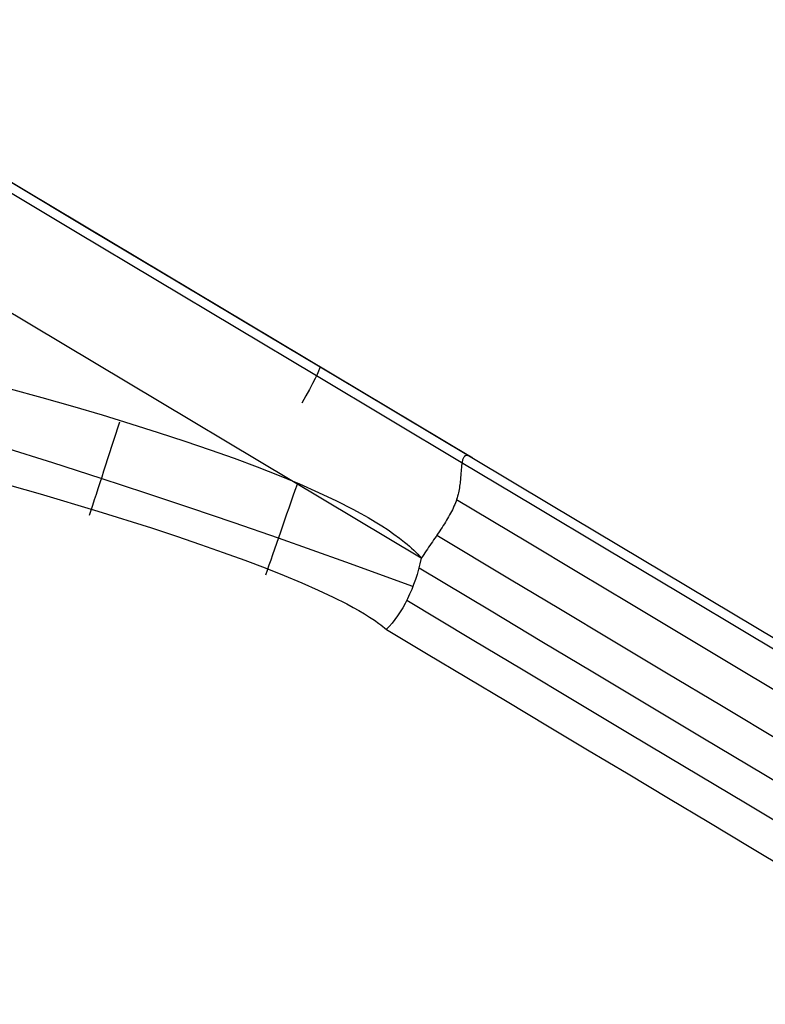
# Model space of a CAD drawing. Extents: x -19 to 1160, y -2382 to -1354.
# Tile 36 of 69: x 730.33 to 736.93, y -2046.81 to -2038.1. Entities that reach past the tile are written whole.
import ezdxf

# ---------------------------------------------------------------- set-up
doc = ezdxf.new("R2010")
doc.units = 0
doc.layers.add('1', color=7, linetype='CONTINUOUS')

msp = doc.modelspace()

# ---------------------------------------------------------------- linework, layer by layer
at = {"layer": '1', "color": 7}
for p, q in [((652.526, -1993.103, 28.5463), (734.3345, -2041.9743, 28.5463)), ((652.526, -1993.103, 28.5463), (734.3345, -2041.9743, 28.5463)), ((733.8846, -2042.8636, 27.5463), (652.0132, -1993.9615, 27.5463))]:
    msp.add_line(p, q, dxfattribs=at)
at = {"layer": '1', "color": 7, "extrusion": (0.513357, 0.858156, 0.005659)}
msp.add_lwpolyline([(-1688.8554, 47.9948), (-1687.9952, 47.9894), (-1687.1356, 47.9869), (-1686.2766, 47.9872), (-1685.4181, 47.9903), (-1684.5603, 47.9961), (-1683.703, 48.0048), (-1682.8463, 48.0162), (-1681.9902, 48.0304), (-1681.1347, 48.0474), (-1680.2798, 48.0672), (-1679.4254, 48.0898), (-1678.5717, 48.1152), (-1677.7185, 48.1434), (-1676.8659, 48.1744), (-1676.0139, 48.2081), (-1675.1624, 48.2447), (-1674.3116, 48.284), (-1673.4613, 48.3262), (-1672.6116, 48.3711), (-1671.7625, 48.4188), (-1670.914, 48.4693), (-1670.066, 48.5226), (-1669.2187, 48.5787), (-1668.3719, 48.6376), (-1667.5257, 48.6993), (-1666.6801, 48.7637), (-1665.8351, 48.831), (-1664.9906, 48.901), (-1664.1468, 48.9739), (-1663.3035, 49.0495), (-1662.4608, 49.1279), (-1661.6187, 49.2091), (-1660.7772, 49.2931), (-1659.9362, 49.3799), (-1659.0959, 49.4695), (-1658.2561, 49.5619), (-1657.4169, 49.657), (-1656.5783, 49.755), (-1655.7402, 49.8557), (-1654.9028, 49.9593), (-1654.0659, 50.0656), (-1653.2296, 50.1747), (-1652.3939, 50.2866), (-1651.5588, 50.4013), (-1650.7243, 50.5188), (-1649.8903, 50.6391), (-1649.057, 50.7622), (-1648.2242, 50.888), (-1647.392, 51.0167), (-1646.5604, 51.1481), (-1645.7293, 51.2824), (-1644.8989, 51.4194), (-1644.069, 51.5592), (-1643.2397, 51.7018), (-1642.411, 51.8472), (-1641.5829, 51.9954), (-1640.7554, 52.1464), (-1639.9284, 52.3002), (-1639.102, 52.4567), (-1638.2762, 52.6161), (-1637.451, 52.7782), (-1636.6264, 52.9432), (-1635.8024, 53.1109), (-1634.9789, 53.2814), (-1634.156, 53.4547), (-1633.3337, 53.6308), (-1632.512, 53.8097), (-1631.6909, 53.9914), (-1630.8703, 54.1759), (-1630.0504, 54.3631), (-1629.231, 54.5532), (-1628.4122, 54.746), (-1627.594, 54.9417), (-1626.7764, 55.1401), (-1625.9593, 55.3413), (-1625.1428, 55.5453), (-1624.327, 55.7521), (-1623.5117, 55.9617), (-1622.6969, 56.1741), (-1621.8828, 56.3893), (-1621.0693, 56.6072), (-1620.2563, 56.828), (-1619.4439, 57.0515), (-1618.6321, 57.2779), (-1617.8209, 57.507), (-1617.0102, 57.7389), (-1616.2002, 57.9736), (-1615.3907, 58.2111), (-1614.5818, 58.4514), (-1613.7735, 58.6945), (-1612.9658, 58.9404), (-1612.1587, 59.189), (-1611.3521, 59.4405), (-1610.5461, 59.6947), (-1609.7407, 59.9518), (-1608.9359, 60.2116), (-1608.1317, 60.4742), (-1607.3281, 60.7396), (-1606.525, 61.0078), (-1605.7225, 61.2788), (-1604.9206, 61.5526), (-1604.1193, 61.8292), (-1603.3186, 62.1086), (-1602.5184, 62.3907), (-1601.7189, 62.6757), (-1600.9199, 62.9634), (-1600.1215, 63.2539), (-1599.3237, 63.5472), (-1598.5265, 63.8434), (-1597.7298, 64.1423), (-1596.9338, 64.4439), (-1596.1383, 64.7484), (-1595.3434, 65.0557), (-1594.5491, 65.3658), (-1593.7553, 65.6786), (-1592.9622, 65.9943), (-1592.1696, 66.3127), (-1591.3776, 66.6339), (-1590.5862, 66.958), (-1589.7954, 67.2848), (-1589.0052, 67.6144), (-1588.2155, 67.9468), (-1587.4264, 68.282), (-1586.6379, 68.6199), (-1585.85, 68.9607), (-1585.0627, 69.3042), (-1584.276, 69.6506), (-1583.4898, 69.9997)], dxfattribs=at)
at = {"layer": '1', "color": 7, "extrusion": (0.396653, 0.736162, -0.54839)}
msp.add_lwpolyline([(-1516.5306, -739.7101), (-1517.3627, -740.0249), (-1518.1949, -740.3372), (-1519.0274, -740.6473), (-1519.8602, -740.9549), (-1520.6932, -741.2602), (-1521.5265, -741.5631), (-1522.36, -741.8637), (-1523.1937, -742.1618), (-1524.0277, -742.4577), (-1524.862, -742.7511), (-1525.6965, -743.0422), (-1526.5312, -743.331), (-1527.3662, -743.6173), (-1528.2015, -743.9013), (-1529.0369, -744.183), (-1529.8727, -744.4623), (-1530.7087, -744.7392), (-1531.5449, -745.0137), (-1532.3814, -745.2859), (-1533.2181, -745.5557), (-1534.0551, -745.8232), (-1534.8923, -746.0883), (-1535.7298, -746.351), (-1536.5675, -746.6114), (-1537.4054, -746.8694), (-1538.2436, -747.125), (-1539.0821, -747.3783), (-1539.9208, -747.6292), (-1540.7597, -747.8777), (-1541.5989, -748.1239), (-1542.4384, -748.3677), (-1543.2781, -748.6092), (-1544.118, -748.8482), (-1544.9582, -749.085), (-1545.7987, -749.3193), (-1546.6393, -749.5513), (-1547.4803, -749.7809), (-1548.3214, -750.0082), (-1549.1629, -750.2331), (-1550.0045, -750.4556), (-1550.8465, -750.6758), (-1551.6886, -750.8936), (-1552.5311, -751.109), (-1553.3737, -751.3221), (-1554.2166, -751.5328), (-1555.0598, -751.7412), (-1555.9032, -751.9472), (-1556.7468, -752.1508), (-1557.5907, -752.352), (-1558.4349, -752.5509), (-1559.2793, -752.7475), (-1560.1239, -752.9416), (-1560.9688, -753.1334), (-1561.814, -753.3229), (-1562.6593, -753.5099), (-1563.505, -753.6946), (-1564.3509, -753.877), (-1565.197, -754.057), (-1566.0434, -754.2346), (-1566.89, -754.4098), (-1567.7369, -754.5827), (-1568.584, -754.7532), (-1569.4313, -754.9214), (-1570.279, -755.0872), (-1571.1268, -755.2506), (-1571.9749, -755.4117), (-1572.8233, -755.5704), (-1573.6719, -755.7267), (-1574.5207, -755.8807), (-1575.3698, -756.0323), (-1576.2192, -756.1815), (-1577.0688, -756.3284), (-1577.9186, -756.4729), (-1578.7687, -756.6151), (-1579.619, -756.7549), (-1580.4696, -756.8923), (-1581.3204, -757.0273), (-1582.1715, -757.16), (-1583.0228, -757.2904), (-1583.8744, -757.4183), (-1584.7262, -757.5439), (-1585.5783, -757.6672), (-1586.4306, -757.788), (-1587.2832, -757.9065), (-1588.136, -758.0227), (-1588.9891, -758.1365), (-1589.8424, -758.2479), (-1590.6959, -758.3569), (-1591.5497, -758.4636), (-1592.4038, -758.5679), (-1593.2581, -758.6699), (-1594.1126, -758.7695), (-1594.9674, -758.8667), (-1595.8224, -758.9616), (-1596.6777, -759.0541), (-1597.5332, -759.1442), (-1598.389, -759.232), (-1599.245, -759.3174), (-1600.1013, -759.4005), (-1600.9578, -759.4811), (-1601.8146, -759.5595), (-1602.6716, -759.6354), (-1603.5289, -759.709), (-1604.3864, -759.7802), (-1605.2442, -759.8491), (-1606.1022, -759.9156), (-1606.9604, -759.9797), (-1607.8189, -760.0415), (-1608.6777, -760.1009), (-1609.5367, -760.1579), (-1610.3959, -760.2126), (-1611.2554, -760.2649), (-1612.1152, -760.3148), (-1612.9751, -760.3624), (-1613.8354, -760.4076), (-1614.6959, -760.4505), (-1615.5566, -760.491), (-1616.4176, -760.5291), (-1617.2788, -760.5648), (-1618.1403, -760.5982), (-1619.002, -760.6293), (-1619.8639, -760.6579), (-1620.7262, -760.6842), (-1621.5886, -760.7082), (-1622.4513, -760.7297), (-1623.3143, -760.749), (-1624.1775, -760.7658), (-1625.0409, -760.7803)], dxfattribs=at)
at = {"layer": '1', "color": 7, "extrusion": (0.732612, 0.67853, -0.05364)}
msp.add_lwpolyline([(-1971.8587, -18.9844), (-1972.5618, -18.4884), (-1973.2666, -17.9986), (-1973.973, -17.515), (-1974.681, -17.0375), (-1975.3906, -16.5661), (-1976.1019, -16.1009), (-1976.8148, -15.6418), (-1977.5293, -15.1889), (-1978.2454, -14.7421), (-1978.9631, -14.3014), (-1979.6825, -13.8669), (-1980.4034, -13.4385), (-1981.126, -13.0162), (-1981.8502, -12.6001), (-1982.5761, -12.1901), (-1983.3035, -11.7863), (-1984.0326, -11.3886), (-1984.7633, -10.9971), (-1985.4956, -10.6117), (-1986.2296, -10.2324), (-1986.9651, -9.8593), (-1987.7023, -9.4923), (-1988.4411, -9.1314), (-1989.1815, -8.7767), (-1989.9235, -8.4281), (-1990.6672, -8.0857), (-1991.4124, -7.7494), (-1992.1593, -7.4193), (-1992.9079, -7.0953), (-1993.658, -6.7774), (-1994.4097, -6.4657), (-1995.1631, -6.1601), (-1995.9181, -5.8606), (-1996.6747, -5.5673), (-1997.433, -5.2801), (-1998.1928, -4.9991), (-1998.9543, -4.7242), (-1999.7174, -4.4554), (-2000.4821, -4.1928), (-2001.2484, -3.9364), (-2002.0164, -3.686), (-2002.786, -3.4418), (-2003.5572, -3.2038), (-2004.33, -2.9719), (-2005.1044, -2.7461), (-2005.8805, -2.5264), (-2006.6581, -2.313), (-2007.4374, -2.1056), (-2008.2183, -1.9044), (-2009.0009, -1.7093), (-2009.785, -1.5204), (-2010.5708, -1.3376), (-2011.3582, -1.1609), (-2012.1472, -0.9904), (-2012.9379, -0.826), (-2013.7301, -0.6678), (-2014.524, -0.5157), (-2015.3195, -0.3697), (-2016.1166, -0.2299), (-2016.9153, -0.0962), (-2017.7157, 0.0313), (-2018.5177, 0.1527), (-2019.3213, 0.268), (-2020.1265, 0.3771)], dxfattribs=at)
at = {"layer": '1', "color": 7}
for points in [[(730.2462, -2041.3662), (730.5262, -2041.4433), (730.7976, -2041.5203), (731.0602, -2041.5973), (731.3137, -2041.6742), (731.5576, -2041.751), (731.7919, -2041.8277), (732.0161, -2041.9041), (732.23, -2041.9804), (732.4333, -2042.0563), (732.6256, -2042.132), (732.8068, -2042.2073), (732.9764, -2042.2823), (733.1343, -2042.3568), (733.2801, -2042.4308), (733.3483, -2042.4677), (733.4135, -2042.5044), (733.4755, -2042.541), (733.5342, -2042.5775), (733.5898, -2042.6138), (733.642, -2042.6499), (733.6909, -2042.6859), (733.7365, -2042.7218), (733.758, -2042.7397), (733.7787, -2042.7575), (733.7985, -2042.7753), (733.8175, -2042.793), (733.8356, -2042.8107), (733.8528, -2042.8284), (733.8692, -2042.846), (733.8846, -2042.8636)], [(733.8098, -2043.1128), (733.2156, -2042.8974), (732.6197, -2042.6869), (732.2293, -2042.552), (731.8382, -2042.4191), (731.4464, -2042.2884), (731.0538, -2042.1597), (730.6235, -2042.0214), (730.1923, -2041.8855)]]:
    msp.add_lwpolyline(points, dxfattribs=at)
at = {"layer": '1', "color": 7, "extrusion": (0.512844, 0.858482, -1.33432e-07)}
msp.add_lwpolyline([(-1677.6271, 28.5461), (-1677.9333, 28.6078), (-1678.2599, 28.6698), (-1678.6052, 28.732), (-1678.9675, 28.7942), (-1679.3451, 28.8563), (-1679.7361, 28.9179), (-1680.139, 28.979), (-1680.5519, 29.0394), (-1680.9731, 29.0988), (-1681.4009, 29.1572), (-1682.2693, 29.2697), (-1683.1433, 29.3756), (-1684.0089, 29.4734), (-1684.8542, 29.5617), (-1685.674, 29.6402), (-1686.4652, 29.7089), (-1687.2244, 29.7675), (-1687.9505, 29.8164), (-1688.6505, 29.8564), (-1689.3336, 29.889), (-1690.0089, 29.9155), (-1690.6855, 29.9371), (-1691.3726, 29.9553), (-1692.8144, 29.9865)], dxfattribs=at)
at = {"layer": '1', "color": 7, "extrusion": (0.844174, -0.504298, 0.181808)}
msp.add_lwpolyline([(-1376.3964, -276.9334), (-1376.397, -276.9619), (-1376.3984, -276.9905), (-1376.4008, -277.0191), (-1376.4041, -277.0476), (-1376.4084, -277.0761), (-1376.4134, -277.1046), (-1376.4194, -277.1329), (-1376.4262, -277.1611), (-1376.4338, -277.1891), (-1376.4421, -277.2169), (-1376.4513, -277.2446), (-1376.4612, -277.272), (-1376.4719, -277.2991), (-1376.4833, -277.3259), (-1376.4953, -277.3525), (-1376.5081, -277.3786), (-1376.5215, -277.4044), (-1376.5356, -277.4298), (-1376.5502, -277.4548), (-1376.5655, -277.4793), (-1376.5813, -277.5034), (-1376.5977, -277.5269), (-1376.6147, -277.55), (-1376.6321, -277.5724), (-1376.6501, -277.5943), (-1376.6685, -277.6155), (-1376.6874, -277.6361), (-1376.7067, -277.6561), (-1376.7265, -277.6753), (-1376.7466, -277.6939), (-1376.7672, -277.7117), (-1376.7881, -277.7287), (-1376.8096, -277.7451), (-1376.8314, -277.7608), (-1376.8535, -277.7756), (-1376.8759, -277.7897), (-1376.8984, -277.803), (-1376.9211, -277.8156), (-1376.944, -277.8274), (-1376.9669, -277.8386), (-1376.9898, -277.849), (-1377.0128, -277.8587), (-1377.0357, -277.8678), (-1377.0585, -277.8763), (-1377.0813, -277.8841), (-1377.1039, -277.8912), (-1377.1263, -277.8978), (-1377.1485, -277.9038), (-1377.1704, -277.9092), (-1377.1921, -277.9141), (-1377.2135, -277.9184), (-1377.2347, -277.9222), (-1377.2558, -277.9255), (-1377.2766, -277.9282), (-1377.2973, -277.9305), (-1377.3177, -277.9324), (-1377.3381, -277.9337), (-1377.3583, -277.9346), (-1377.3784, -277.9351), (-1377.3984, -277.9352), (-1377.4183, -277.9349), (-1377.4381, -277.9342), (-1377.4578, -277.9332), (-1377.4776, -277.9317), (-1377.5146, -277.9281), (-1377.5331, -277.9258), (-1377.5517, -277.9232), (-1377.5702, -277.9202), (-1377.5888, -277.9168), (-1377.6074, -277.9131), (-1377.626, -277.9089), (-1377.6447, -277.9043), (-1377.6635, -277.8993), (-1377.6824, -277.8938), (-1377.7013, -277.8879), (-1377.7204, -277.8815), (-1377.7396, -277.8746), (-1377.7589, -277.8672), (-1377.7784, -277.8592), (-1377.7979, -277.8508), (-1377.8176, -277.8418), (-1377.8375, -277.8322), (-1377.8573, -277.8221), (-1377.8772, -277.8114), (-1377.8971, -277.8002), (-1377.917, -277.7884), (-1377.9368, -277.776), (-1377.9566, -277.763), (-1377.9762, -277.7495), (-1377.9957, -277.7353), (-1378.015, -277.7205), (-1378.0341, -277.7052), (-1378.053, -277.6892), (-1378.0717, -277.6726), (-1378.09, -277.6554)], dxfattribs=at)
at = {"layer": '1', "color": 7, "extrusion": (0.844541, -0.504517, 0.17948)}
msp.add_lwpolyline([(-1376.3964, -273.0129), (-1376.3969, -273.0415), (-1376.3982, -273.0702), (-1376.4005, -273.0989), (-1376.4038, -273.1276), (-1376.4079, -273.1562), (-1376.4129, -273.1847), (-1376.4188, -273.2132), (-1376.4255, -273.2415), (-1376.4331, -273.2696), (-1376.4415, -273.2976), (-1376.4506, -273.3253), (-1376.4605, -273.3528), (-1376.4712, -273.3801), (-1376.4825, -273.4071), (-1376.4946, -273.4337), (-1376.5074, -273.46), (-1376.5208, -273.4859), (-1376.5349, -273.5114), (-1376.5496, -273.5365), (-1376.5649, -273.5612), (-1376.5807, -273.5853), (-1376.5972, -273.609), (-1376.6142, -273.6321), (-1376.6317, -273.6547), (-1376.6497, -273.6766), (-1376.6682, -273.698), (-1376.6871, -273.7187), (-1376.7065, -273.7387), (-1376.7264, -273.758), (-1376.7466, -273.7766), (-1376.7672, -273.7945), (-1376.7882, -273.8116), (-1376.8097, -273.828), (-1376.8316, -273.8437), (-1376.8537, -273.8585), (-1376.876, -273.8726), (-1376.8986, -273.8859), (-1376.9213, -273.8985), (-1376.9441, -273.9103), (-1376.967, -273.9214), (-1376.99, -273.9319), (-1377.0129, -273.9416), (-1377.0358, -273.9507), (-1377.0587, -273.9591), (-1377.0814, -273.9669), (-1377.104, -273.9741), (-1377.1264, -273.9807), (-1377.1486, -273.9867), (-1377.1706, -273.9921), (-1377.1922, -273.9969), (-1377.2137, -274.0012), (-1377.2349, -274.005), (-1377.2559, -274.0083), (-1377.2768, -274.0111), (-1377.2974, -274.0133), (-1377.3179, -274.0152), (-1377.3382, -274.0165), (-1377.3585, -274.0174), (-1377.3785, -274.0179), (-1377.3985, -274.018), (-1377.4184, -274.0177), (-1377.4382, -274.017), (-1377.458, -274.016), (-1377.4777, -274.0145), (-1377.5148, -274.0109), (-1377.5333, -274.0086), (-1377.5518, -274.006), (-1377.5704, -274.003), (-1377.5889, -273.9996), (-1377.6075, -273.9958), (-1377.6262, -273.9917), (-1377.6449, -273.9871), (-1377.6637, -273.982), (-1377.6825, -273.9766), (-1377.7015, -273.9706), (-1377.7206, -273.9642), (-1377.7397, -273.9573), (-1377.7591, -273.9499), (-1377.7785, -273.942), (-1377.7981, -273.9335), (-1377.8178, -273.9245), (-1377.8376, -273.9149), (-1377.8575, -273.9048), (-1377.8773, -273.8941), (-1377.8972, -273.8829), (-1377.9171, -273.8711), (-1377.9369, -273.8587), (-1377.9567, -273.8457), (-1377.9763, -273.8322), (-1377.9958, -273.818), (-1378.0151, -273.8032), (-1378.0343, -273.7879), (-1378.0532, -273.7719), (-1378.0718, -273.7553), (-1378.0901, -273.7381)], dxfattribs=at)
at = {"layer": '1', "color": 7, "extrusion": (0.845261, -0.504947, 0.174821)}
msp.add_lwpolyline([(-1376.3965, -265.167), (-1376.3967, -265.1958), (-1376.398, -265.2246), (-1376.4002, -265.2534), (-1376.4033, -265.2822), (-1376.4074, -265.311), (-1376.4123, -265.3397), (-1376.4181, -265.3683), (-1376.4248, -265.3967), (-1376.4323, -265.425), (-1376.4406, -265.4531), (-1376.4498, -265.481), (-1376.4596, -265.5087), (-1376.4703, -265.5361), (-1376.4817, -265.5632), (-1376.4937, -265.59), (-1376.5065, -265.6165), (-1376.52, -265.6425), (-1376.5341, -265.6682), (-1376.5488, -265.6934), (-1376.5641, -265.7182), (-1376.5801, -265.7425), (-1376.5966, -265.7663), (-1376.6136, -265.7895), (-1376.6312, -265.8122), (-1376.6493, -265.8343), (-1376.6679, -265.8558), (-1376.6869, -265.8766), (-1376.7064, -265.8967), (-1376.7263, -265.9162), (-1376.7466, -265.9349), (-1376.7674, -265.9528), (-1376.7884, -265.97), (-1376.81, -265.9864), (-1376.8318, -266.002), (-1376.8539, -266.0169), (-1376.8763, -266.0309), (-1376.8988, -266.0442), (-1376.9216, -266.0568), (-1376.9444, -266.0686), (-1376.9673, -266.0797), (-1376.9903, -266.0902), (-1377.0132, -266.0999), (-1377.0361, -266.109), (-1377.059, -266.1174), (-1377.0817, -266.1252), (-1377.1043, -266.1324), (-1377.1267, -266.1389), (-1377.1489, -266.1449), (-1377.1709, -266.1503), (-1377.1925, -266.1552), (-1377.214, -266.1595), (-1377.2352, -266.1632), (-1377.2562, -266.1665), (-1377.2771, -266.1693), (-1377.2977, -266.1716), (-1377.3182, -266.1734), (-1377.3386, -266.1747), (-1377.3588, -266.1756), (-1377.3789, -266.1761), (-1377.3988, -266.1762), (-1377.4187, -266.1759), (-1377.4386, -266.1752), (-1377.4583, -266.1741), (-1377.478, -266.1727), (-1377.5151, -266.1691), (-1377.5336, -266.1668), (-1377.5521, -266.1641), (-1377.5707, -266.1611), (-1377.5892, -266.1577), (-1377.6078, -266.1539), (-1377.6265, -266.1498), (-1377.6452, -266.1452), (-1377.664, -266.1401), (-1377.6828, -266.1347), (-1377.7018, -266.1287), (-1377.7209, -266.1223), (-1377.74, -266.1154), (-1377.7593, -266.108), (-1377.7788, -266.1), (-1377.7984, -266.0916), (-1377.8181, -266.0825), (-1377.8379, -266.073), (-1377.8577, -266.0629), (-1377.8776, -266.0522), (-1377.8975, -266.0409), (-1377.9174, -266.0291), (-1377.9372, -266.0167), (-1377.9569, -266.0037), (-1377.9766, -265.9902), (-1377.9961, -265.976), (-1378.0154, -265.9612), (-1378.0345, -265.9459), (-1378.0534, -265.9299), (-1378.072, -265.9133), (-1378.0904, -265.8961)], dxfattribs=at)
at = {"layer": '1', "color": 7, "extrusion": (0.84621, -0.505514, 0.168477)}
msp.add_lwpolyline([(-1376.3965, -254.4845), (-1376.3967, -254.5133), (-1376.3979, -254.5422), (-1376.4001, -254.5711), (-1376.4032, -254.5999), (-1376.4072, -254.6287), (-1376.4121, -254.6575), (-1376.4179, -254.6861), (-1376.4246, -254.7146), (-1376.4321, -254.743), (-1376.4404, -254.7712), (-1376.4495, -254.7991), (-1376.4594, -254.8269), (-1376.47, -254.8543), (-1376.4814, -254.8815), (-1376.4935, -254.9084), (-1376.5063, -254.9349), (-1376.5198, -254.961), (-1376.5339, -254.9867), (-1376.5486, -255.012), (-1376.564, -255.0368), (-1376.58, -255.0612), (-1376.5965, -255.085), (-1376.6136, -255.1083), (-1376.6312, -255.131), (-1376.6493, -255.1532), (-1376.6679, -255.1747), (-1376.687, -255.1955), (-1376.7066, -255.2157), (-1376.7265, -255.2352), (-1376.7469, -255.2539), (-1376.7676, -255.2719), (-1376.7888, -255.2891), (-1376.8103, -255.3055), (-1376.8322, -255.3211), (-1376.8543, -255.3359), (-1376.8767, -255.35), (-1376.8992, -255.3633), (-1376.9219, -255.3758), (-1376.9448, -255.3877), (-1376.9677, -255.3988), (-1376.9906, -255.4092), (-1377.0136, -255.4189), (-1377.0365, -255.428), (-1377.0594, -255.4364), (-1377.0821, -255.4442), (-1377.1047, -255.4513), (-1377.1272, -255.4579), (-1377.1493, -255.4639), (-1377.1713, -255.4693), (-1377.193, -255.4741), (-1377.2144, -255.4784), (-1377.2356, -255.4822), (-1377.2567, -255.4854), (-1377.2775, -255.4882), (-1377.2982, -255.4904), (-1377.3186, -255.4923), (-1377.339, -255.4936), (-1377.3592, -255.4945), (-1377.3793, -255.495), (-1377.3993, -255.4951), (-1377.4192, -255.4947), (-1377.439, -255.494), (-1377.4587, -255.4929), (-1377.4785, -255.4915), (-1377.5155, -255.4879), (-1377.534, -255.4855), (-1377.5526, -255.4829), (-1377.5711, -255.4799), (-1377.5897, -255.4765), (-1377.6083, -255.4727), (-1377.6269, -255.4685), (-1377.6456, -255.4639), (-1377.6644, -255.4589), (-1377.6833, -255.4534), (-1377.7022, -255.4474), (-1377.7213, -255.441), (-1377.7404, -255.4341), (-1377.7597, -255.4267), (-1377.7792, -255.4187), (-1377.7988, -255.4102), (-1377.8185, -255.4012), (-1377.8383, -255.3916), (-1377.8581, -255.3815), (-1377.878, -255.3708), (-1377.8979, -255.3596), (-1377.9178, -255.3477), (-1377.9376, -255.3353), (-1377.9573, -255.3223), (-1377.9769, -255.3088), (-1377.9964, -255.2946), (-1378.0157, -255.2798), (-1378.0348, -255.2644), (-1378.0537, -255.2485), (-1378.0723, -255.2318), (-1378.0907, -255.2146)], dxfattribs=at)
at = {"layer": '1', "color": 7, "extrusion": (0.847124, -0.50606, 0.162126)}
msp.add_lwpolyline([(-1376.3965, -243.7904), (-1376.3967, -243.8192), (-1376.398, -243.848), (-1376.4002, -243.8769), (-1376.4033, -243.9057), (-1376.4074, -243.9345), (-1376.4123, -243.9632), (-1376.4181, -243.9918), (-1376.4248, -244.0203), (-1376.4323, -244.0486), (-1376.4407, -244.0768), (-1376.4498, -244.1047), (-1376.4597, -244.1324), (-1376.4704, -244.1598), (-1376.4818, -244.187), (-1376.4939, -244.2138), (-1376.5067, -244.2403), (-1376.5202, -244.2664), (-1376.5343, -244.292), (-1376.549, -244.3173), (-1376.5644, -244.3421), (-1376.5804, -244.3664), (-1376.5969, -244.3902), (-1376.614, -244.4135), (-1376.6316, -244.4362), (-1376.6497, -244.4583), (-1376.6683, -244.4797), (-1376.6874, -244.5006), (-1376.7069, -244.5207), (-1376.7269, -244.5401), (-1376.7473, -244.5589), (-1376.768, -244.5768), (-1376.7891, -244.594), (-1376.8107, -244.6104), (-1376.8325, -244.626), (-1376.8547, -244.6408), (-1376.877, -244.6549), (-1376.8996, -244.6681), (-1376.9223, -244.6807), (-1376.9452, -244.6925), (-1376.9681, -244.7036), (-1376.991, -244.714), (-1377.014, -244.7237), (-1377.0369, -244.7328), (-1377.0598, -244.7412), (-1377.0826, -244.7489), (-1377.1052, -244.7561), (-1377.1276, -244.7626), (-1377.1498, -244.7686), (-1377.1717, -244.774), (-1377.1934, -244.7788), (-1377.2148, -244.7831), (-1377.2361, -244.7869), (-1377.2571, -244.7901), (-1377.2779, -244.7929), (-1377.2986, -244.7951), (-1377.3191, -244.7969), (-1377.3394, -244.7982), (-1377.3596, -244.7991), (-1377.3797, -244.7996), (-1377.3997, -244.7997), (-1377.4196, -244.7993), (-1377.4394, -244.7986), (-1377.4592, -244.7975), (-1377.4789, -244.7961), (-1377.516, -244.7924), (-1377.5345, -244.7901), (-1377.553, -244.7874), (-1377.5715, -244.7844), (-1377.5901, -244.781), (-1377.6087, -244.7772), (-1377.6273, -244.773), (-1377.646, -244.7684), (-1377.6648, -244.7634), (-1377.6837, -244.7579), (-1377.7026, -244.7519), (-1377.7217, -244.7455), (-1377.7409, -244.7386), (-1377.7601, -244.7311), (-1377.7796, -244.7232), (-1377.7992, -244.7147), (-1377.8189, -244.7056), (-1377.8386, -244.6961), (-1377.8585, -244.6859), (-1377.8784, -244.6752), (-1377.8983, -244.664), (-1377.9181, -244.6521), (-1377.9379, -244.6397), (-1377.9576, -244.6267), (-1377.9773, -244.6131), (-1377.9967, -244.599), (-1378.016, -244.5842), (-1378.0351, -244.5688), (-1378.054, -244.5528), (-1378.0726, -244.5362), (-1378.091, -244.5189)], dxfattribs=at)
at = {"layer": '1', "color": 7, "extrusion": (0.848068, -0.506625, 0.155278)}
msp.add_lwpolyline([(-1376.3965, -232.259), (-1376.3968, -232.2877), (-1376.3981, -232.3165), (-1376.4004, -232.3453), (-1376.4036, -232.3741), (-1376.4077, -232.4028), (-1376.4127, -232.4314), (-1376.4186, -232.46), (-1376.4253, -232.4884), (-1376.4329, -232.5166), (-1376.4412, -232.5447), (-1376.4504, -232.5725), (-1376.4603, -232.6002), (-1376.471, -232.6275), (-1376.4824, -232.6546), (-1376.4946, -232.6813), (-1376.5074, -232.7077), (-1376.5208, -232.7337), (-1376.535, -232.7593), (-1376.5497, -232.7845), (-1376.5651, -232.8092), (-1376.581, -232.8335), (-1376.5976, -232.8572), (-1376.6146, -232.8804), (-1376.6322, -232.903), (-1376.6503, -232.925), (-1376.6689, -232.9464), (-1376.688, -232.9672), (-1376.7075, -232.9873), (-1376.7274, -233.0067), (-1376.7477, -233.0253), (-1376.7684, -233.0432), (-1376.7895, -233.0603), (-1376.8111, -233.0767), (-1376.8329, -233.0923), (-1376.8551, -233.1071), (-1376.8774, -233.1212), (-1376.9, -233.1344), (-1376.9227, -233.147), (-1376.9456, -233.1588), (-1376.9685, -233.1699), (-1376.9915, -233.1802), (-1377.0144, -233.19), (-1377.0374, -233.199), (-1377.0602, -233.2074), (-1377.083, -233.2151), (-1377.1056, -233.2223), (-1377.128, -233.2288), (-1377.1502, -233.2348), (-1377.1722, -233.2401), (-1377.1938, -233.245), (-1377.2153, -233.2492), (-1377.2365, -233.253), (-1377.2576, -233.2562), (-1377.2784, -233.259), (-1377.2991, -233.2612), (-1377.3195, -233.263), (-1377.3399, -233.2643), (-1377.3601, -233.2652), (-1377.3802, -233.2657), (-1377.4002, -233.2657), (-1377.4201, -233.2654), (-1377.4399, -233.2647), (-1377.4597, -233.2636), (-1377.4794, -233.2621), (-1377.5164, -233.2584), (-1377.5349, -233.2561), (-1377.5535, -233.2534), (-1377.572, -233.2504), (-1377.5905, -233.247), (-1377.6091, -233.2432), (-1377.6278, -233.239), (-1377.6465, -233.2344), (-1377.6653, -233.2293), (-1377.6841, -233.2238), (-1377.7031, -233.2178), (-1377.7221, -233.2114), (-1377.7413, -233.2045), (-1377.7606, -233.197), (-1377.78, -233.1891), (-1377.7996, -233.1806), (-1377.8193, -233.1715), (-1377.8391, -233.1619), (-1377.8589, -233.1518), (-1377.8788, -233.1411), (-1377.8987, -233.1298), (-1377.9185, -233.118), (-1377.9383, -233.1055), (-1377.958, -233.0925), (-1377.9776, -233.0789), (-1377.9971, -233.0647), (-1378.0164, -233.05), (-1378.0355, -233.0346), (-1378.0544, -233.0186), (-1378.073, -233.0019), (-1378.0913, -232.9847)], dxfattribs=at)
at = {"layer": '1', "color": 7, "extrusion": (0.848972, -0.507165, 0.148425)}
msp.add_lwpolyline([(-1376.3964, -220.7186), (-1376.3969, -220.7473), (-1376.3983, -220.776), (-1376.4007, -220.8047), (-1376.4039, -220.8333), (-1376.4081, -220.862), (-1376.4132, -220.8905), (-1376.4191, -220.9189), (-1376.4259, -220.9473), (-1376.4335, -220.9754), (-1376.442, -221.0034), (-1376.4512, -221.0311), (-1376.4611, -221.0586), (-1376.4718, -221.0859), (-1376.4833, -221.1128), (-1376.4954, -221.1395), (-1376.5082, -221.1658), (-1376.5217, -221.1917), (-1376.5358, -221.2172), (-1376.5506, -221.2423), (-1376.5659, -221.2669), (-1376.5819, -221.291), (-1376.5984, -221.3147), (-1376.6154, -221.3378), (-1376.633, -221.3603), (-1376.651, -221.3822), (-1376.6696, -221.4036), (-1376.6886, -221.4242), (-1376.708, -221.4442), (-1376.7279, -221.4635), (-1376.7482, -221.4821), (-1376.7688, -221.4999), (-1376.7899, -221.517), (-1376.8114, -221.5334), (-1376.8333, -221.549), (-1376.8555, -221.5638), (-1376.8778, -221.5778), (-1376.9004, -221.5911), (-1376.9232, -221.6036), (-1376.946, -221.6154), (-1376.9689, -221.6265), (-1376.9919, -221.6368), (-1377.0149, -221.6465), (-1377.0378, -221.6556), (-1377.0607, -221.6639), (-1377.0835, -221.6717), (-1377.1061, -221.6788), (-1377.1285, -221.6853), (-1377.1507, -221.6913), (-1377.1726, -221.6967), (-1377.1943, -221.7015), (-1377.2158, -221.7057), (-1377.237, -221.7095), (-1377.258, -221.7127), (-1377.2789, -221.7154), (-1377.2995, -221.7177), (-1377.32, -221.7194), (-1377.3404, -221.7208), (-1377.3606, -221.7216), (-1377.3807, -221.7221), (-1377.4007, -221.7221), (-1377.4206, -221.7218), (-1377.4404, -221.721), (-1377.4601, -221.7199), (-1377.4798, -221.7185), (-1377.5169, -221.7148), (-1377.5354, -221.7124), (-1377.5539, -221.7098), (-1377.5725, -221.7067), (-1377.591, -221.7033), (-1377.6096, -221.6995), (-1377.6283, -221.6953), (-1377.647, -221.6906), (-1377.6657, -221.6856), (-1377.6846, -221.6801), (-1377.7035, -221.6741), (-1377.7226, -221.6676), (-1377.7417, -221.6607), (-1377.761, -221.6532), (-1377.7805, -221.6453), (-1377.8, -221.6368), (-1377.8197, -221.6277), (-1377.8395, -221.6181), (-1377.8593, -221.608), (-1377.8792, -221.5972), (-1377.8991, -221.586), (-1377.9189, -221.5741), (-1377.9387, -221.5617), (-1377.9584, -221.5487), (-1377.978, -221.5351), (-1377.9975, -221.5209), (-1378.0168, -221.5061), (-1378.0358, -221.4907), (-1378.0547, -221.4747), (-1378.0733, -221.458), (-1378.0916, -221.4408)], dxfattribs=at)
at = {"layer": '1', "color": 7, "extrusion": (0.849924, -0.507733, 0.140838)}
msp.add_lwpolyline([(-1376.3964, -207.9372), (-1376.397, -207.9657), (-1376.3985, -207.9943), (-1376.401, -208.0229), (-1376.4044, -208.0515), (-1376.4086, -208.08), (-1376.4138, -208.1084), (-1376.4198, -208.1368), (-1376.4266, -208.165), (-1376.4343, -208.193), (-1376.4428, -208.2208), (-1376.452, -208.2485), (-1376.462, -208.2759), (-1376.4727, -208.303), (-1376.4842, -208.3298), (-1376.4963, -208.3564), (-1376.5092, -208.3825), (-1376.5226, -208.4083), (-1376.5368, -208.4337), (-1376.5515, -208.4587), (-1376.5668, -208.4832), (-1376.5828, -208.5072), (-1376.5992, -208.5308), (-1376.6163, -208.5537), (-1376.6338, -208.5762), (-1376.6518, -208.598), (-1376.6703, -208.6192), (-1376.6893, -208.6398), (-1376.7087, -208.6597), (-1376.7285, -208.679), (-1376.7487, -208.6975), (-1376.7693, -208.7152), (-1376.7903, -208.7322), (-1376.8119, -208.7486), (-1376.8338, -208.7641), (-1376.8559, -208.7789), (-1376.8783, -208.7929), (-1376.9009, -208.8062), (-1376.9236, -208.8187), (-1376.9465, -208.8305), (-1376.9694, -208.8415), (-1376.9924, -208.8519), (-1377.0154, -208.8616), (-1377.0383, -208.8706), (-1377.0612, -208.879), (-1377.084, -208.8867), (-1377.1066, -208.8938), (-1377.129, -208.9004), (-1377.1512, -208.9063), (-1377.1731, -208.9116), (-1377.1948, -208.9164), (-1377.2163, -208.9207), (-1377.2375, -208.9244), (-1377.2586, -208.9276), (-1377.2794, -208.9304), (-1377.3001, -208.9326), (-1377.3206, -208.9343), (-1377.3409, -208.9357), (-1377.3611, -208.9365), (-1377.3812, -208.937), (-1377.4012, -208.937), (-1377.4211, -208.9366), (-1377.4409, -208.9359), (-1377.4607, -208.9348), (-1377.4804, -208.9333), (-1377.5174, -208.9296), (-1377.5359, -208.9272), (-1377.5544, -208.9245), (-1377.573, -208.9215), (-1377.5915, -208.9181), (-1377.6101, -208.9142), (-1377.6288, -208.91), (-1377.6475, -208.9054), (-1377.6662, -208.9003), (-1377.6851, -208.8948), (-1377.704, -208.8888), (-1377.7231, -208.8823), (-1377.7422, -208.8754), (-1377.7615, -208.8679), (-1377.781, -208.8599), (-1377.8005, -208.8514), (-1377.8202, -208.8423), (-1377.84, -208.8327), (-1377.8598, -208.8226), (-1377.8797, -208.8118), (-1377.8995, -208.8006), (-1377.9194, -208.7887), (-1377.9391, -208.7763), (-1377.9588, -208.7632), (-1377.9784, -208.7496), (-1377.9979, -208.7354), (-1378.0172, -208.7206), (-1378.0362, -208.7052), (-1378.0551, -208.6892), (-1378.0737, -208.6725), (-1378.092, -208.6553)], dxfattribs=at)
at = {"layer": '1', "color": 7}
for points in [[(728.7643, -2038.6474, 39.8258), (729.4847, -2039.0777, 39.7908), (730.2174, -2039.5154, 39.7588), (730.965, -2039.9621, 39.7294), (731.7304, -2040.4193, 39.7023), (732.5161, -2040.8887, 39.6773), (733.3248, -2041.3718, 39.6541), (735.0219, -2042.3856, 39.6117), (736.8431, -2043.4735, 39.5728), (738.8097, -2044.6483, 39.5351), (743.2645, -2047.3096, 39.4536)], [(730.1142, -2039.5514, 40.1273), (730.8246, -2039.9758, 40.0871), (731.535, -2040.4002, 40.0498), (732.2456, -2040.8248, 40.0153), (732.9563, -2041.2493, 39.9836), (733.5973, -2041.6323, 39.9574), (734.2384, -2042.0153, 39.9336), (734.8795, -2042.3983, 39.9121), (735.5207, -2042.7814, 39.8929), (736.162, -2043.1645, 39.876), (736.8032, -2043.5477, 39.8614), (737.4446, -2043.9308, 39.8491), (738.0859, -2044.314, 39.8391), (738.7273, -2044.6972, 39.8315), (739.3687, -2045.0804, 39.8262), (740.01, -2045.4636, 39.8232), (740.6514, -2045.8468, 39.8225), (741.2928, -2046.2301, 39.8242), (741.9341, -2046.6133, 39.8281), (742.5755, -2046.9965, 39.8344), (743.2167, -2047.3797, 39.8431)], [(734.3345, -2041.9743, 28.5463), (734.3304, -2041.9717, 28.5369), (734.3263, -2041.9692, 28.5274), (734.3224, -2041.967, 28.518), (734.3186, -2041.965, 28.5085), (734.315, -2041.9632, 28.499), (734.3115, -2041.9615, 28.4895), (734.308, -2041.9601, 28.48), (734.3047, -2041.9589, 28.4705), (734.3015, -2041.9578, 28.461), (734.2985, -2041.957, 28.4514), (734.2955, -2041.9563, 28.4419), (734.2926, -2041.9558, 28.4324), (734.2899, -2041.9555, 28.4229), (734.2872, -2041.9554, 28.4133), (734.2846, -2041.9555, 28.4038), (734.2822, -2041.9557, 28.3943), (734.2798, -2041.9562, 28.3848), (734.2775, -2041.9568, 28.3753), (734.2753, -2041.9575, 28.3657), (734.2732, -2041.9584, 28.3562), (734.2712, -2041.9595, 28.3468), (734.2693, -2041.9608, 28.3373), (734.2674, -2041.9622, 28.3278), (734.2657, -2041.9638, 28.3184), (734.264, -2041.9656, 28.3089), (734.2624, -2041.9675, 28.2995), (734.2593, -2041.9717, 28.2807), (734.2566, -2041.9766, 28.262), (734.2541, -2041.982, 28.2433), (734.2518, -2041.988, 28.2248), (734.2497, -2041.9945, 28.2064), (734.2479, -2042.0016, 28.1881), (734.2462, -2042.0091, 28.1699), (734.2447, -2042.0172, 28.1519), (734.2433, -2042.0257, 28.134), (734.242, -2042.0347, 28.1163), (734.2409, -2042.0442, 28.0987), (734.2398, -2042.054, 28.0813), (734.2388, -2042.0643, 28.0641), (734.2379, -2042.0749, 28.0471), (734.2369, -2042.0859, 28.0303), (734.236, -2042.0973, 28.0138), (734.2351, -2042.109, 27.9975), (734.2342, -2042.121, 27.9814), (734.2333, -2042.1333, 27.9655), (734.2322, -2042.1459, 27.9499), (734.2311, -2042.1588, 27.9346), (734.2299, -2042.1719, 27.9196), (734.2285, -2042.1852, 27.9048), (734.227, -2042.1988, 27.8902), (734.2253, -2042.2126, 27.876), (734.2234, -2042.2266, 27.862), (734.2212, -2042.2407, 27.8482), (734.2187, -2042.2551, 27.8347), (734.216, -2042.2696, 27.8215), (734.2129, -2042.2842, 27.8086), (734.2095, -2042.2989, 27.7959), (734.2057, -2042.3138, 27.7834), (734.2015, -2042.3288, 27.7713), (734.1968, -2042.3438, 27.7594), (734.1917, -2042.3589, 27.7477), (734.1861, -2042.374, 27.7363), (734.18, -2042.3892, 27.7252), (734.1735, -2042.4045, 27.7144), (734.1666, -2042.4198, 27.7039), (734.1593, -2042.4352, 27.6936), (734.1516, -2042.4506, 27.6836), (734.1435, -2042.466, 27.674), (734.1351, -2042.4815, 27.6646), (734.1263, -2042.497, 27.6555), (734.1173, -2042.5126, 27.6468), (734.1079, -2042.5282, 27.6384), (734.0984, -2042.5439, 27.6303), (734.0885, -2042.5596, 27.6225), (734.0785, -2042.5753, 27.6151), (734.0683, -2042.5911, 27.608), (734.0579, -2042.6069, 27.6013), (734.0473, -2042.6227, 27.5949), (734.0366, -2042.6386, 27.5889), (734.0259, -2042.6545, 27.5833), (734.015, -2042.6704, 27.578), (734.004, -2042.6863, 27.5732), (733.993, -2042.7023, 27.5687), (733.982, -2042.7183, 27.5645), (733.9709, -2042.7344, 27.5608), (733.9599, -2042.7504, 27.5575), (733.9489, -2042.7665, 27.5546), (733.9379, -2042.7826, 27.5522), (733.927, -2042.7988, 27.5501), (733.9162, -2042.8149, 27.5485), (733.9056, -2042.8311, 27.5473), (733.895, -2042.8473, 27.5466), (733.8846, -2042.8636, 27.5463)], [(729.9679, -2042.1399, 27.8349), (730.5134, -2042.2953, 27.8352), (731.0241, -2042.4476, 27.8356), (731.4974, -2042.5965, 27.8359), (731.7195, -2042.6694, 27.836), (731.9313, -2042.7413, 27.8361), (732.1327, -2042.812, 27.8363), (732.3233, -2042.8814, 27.8364), (732.5029, -2042.9496, 27.8365), (732.6712, -2043.0164, 27.8366), (732.8279, -2043.0818, 27.8367), (732.9727, -2043.1457, 27.8368), (733.1052, -2043.208, 27.8369), (733.2254, -2043.2687, 27.837), (733.2806, -2043.2984, 27.837), (733.3327, -2043.3276, 27.8371), (733.3815, -2043.3564, 27.8371), (733.427, -2043.3848, 27.8371), (733.4692, -2043.4127, 27.8372), (733.508, -2043.4401, 27.8372), (733.5261, -2043.4536, 27.8372), (733.5433, -2043.4671, 27.8372), (733.5598, -2043.4803, 27.8372), (733.5753, -2043.4935, 27.8372)], [(741.6251, -2046.7927, 28.8989), (741.1479, -2046.5071, 28.8528), (740.6277, -2046.1958, 28.7982), (740.1077, -2045.8847, 28.7393), (739.5341, -2045.5414, 28.6692), (738.9609, -2045.1984, 28.5937), (738.3727, -2044.8465, 28.5106), (737.7851, -2044.4949, 28.4218), (737.2437, -2044.171, 28.3348), (736.703, -2043.8475, 28.243), (736.215, -2043.5556, 28.156), (735.7276, -2043.2639, 28.065), (735.2756, -2042.9935, 27.977), (734.8241, -2042.7234, 27.8855), (734.1944, -2042.3467, 27.7522)], [(741.4515, -2047.1103, 28.7271), (740.9753, -2046.8253, 28.6808), (740.4562, -2046.5145, 28.6262), (739.9374, -2046.2039, 28.5672), (739.3649, -2045.8613, 28.497), (738.793, -2045.5189, 28.4214), (738.2061, -2045.1676, 28.3383), (737.6198, -2044.8167, 28.2494), (737.0797, -2044.4934, 28.1625), (736.5401, -2044.1705, 28.0707), (736.0533, -2043.8791, 27.9836), (735.5669, -2043.5881, 27.8926), (735.116, -2043.3182, 27.8047), (734.6655, -2043.0486, 27.7133), (734.0217, -2042.6633, 27.5767)], [(741.7606, -2047.6792, 28.7445), (741.2843, -2047.3941, 28.7017), (740.8084, -2047.1091, 28.6552), (740.2894, -2046.7984, 28.6004), (739.7708, -2046.4879, 28.5413), (739.1986, -2046.1454, 28.4709), (738.6269, -2045.8031, 28.3952), (738.0401, -2045.4519, 28.3118), (737.4541, -2045.1011, 28.2228), (736.9141, -2044.778, 28.1357), (736.3748, -2044.4551, 28.0438), (735.8881, -2044.1639, 27.9566), (735.402, -2043.8729, 27.8655), (734.9512, -2043.6031, 27.7774), (734.5009, -2043.3336, 27.6859), (733.864, -2042.9524, 27.5506)], [(741.6019, -2047.9341, 28.8192), (741.1252, -2047.6487, 28.7762), (740.6488, -2047.3635, 28.7295), (740.1294, -2047.0526, 28.6745), (739.6103, -2046.7419, 28.6151), (739.0376, -2046.3991, 28.5445), (738.4654, -2046.0566, 28.4686), (737.8781, -2045.7052, 28.385), (737.2915, -2045.3541, 28.2957), (736.7511, -2045.0307, 28.2084), (736.2113, -2044.7077, 28.1162), (735.7242, -2044.4162, 28.0288), (735.2376, -2044.125, 27.9375), (734.7864, -2043.855, 27.8492), (734.3357, -2043.5853, 27.7575), (733.7571, -2043.239, 27.6347)], [(733.5753, -2043.4935, 27.8372), (733.9309, -2043.706, 27.9132), (734.2867, -2043.9187, 27.9872), (734.6429, -2044.1316, 28.0591), (734.9993, -2044.3448, 28.1289), (735.3559, -2044.5582, 28.1967), (735.7129, -2044.7718, 28.2624), (736.0701, -2044.9855, 28.326), (736.4276, -2045.1995, 28.3875), (736.7853, -2045.4136, 28.4469), (737.1434, -2045.6278, 28.5042), (737.5017, -2045.8421, 28.5593), (737.8602, -2046.0566, 28.6123), (738.219, -2046.2711, 28.6631), (738.578, -2046.4857, 28.7118), (738.9372, -2046.7005, 28.7584), (739.2966, -2046.9154, 28.8029), (739.6563, -2047.1305, 28.8453), (740.0161, -2047.3457, 28.8857), (740.3761, -2047.5611, 28.9241), (740.7362, -2047.7765, 28.9603), (741.0964, -2047.992, 28.9945), (741.4567, -2048.2076, 29.0267)]]:
    msp.add_polyline3d(points, dxfattribs=at)
at = {"layer": '1', "color": 7, "extrusion": (0.805907, 0.500209, -0.316708)}
msp.add_arc((-2173.5776, -215.9291, -445.8797), 112.3368, 59.123864, 73.577043, dxfattribs=at)
at = {"layer": '1', "color": 7, "extrusion": (0.857906, -0.512501, -0.036609)}
msp.add_arc((-1377.4503, 100.9028, 1673.4868), 1.0541, 5.00242, 48.89338, dxfattribs=at)
at = {"layer": '1', "color": 7, "extrusion": (-0.951093, 0.308904, 4.3105e-10)}
msp.add_arc((1716.2077, 28.5159, -1326.131), 0.9658, 253.5523, 308.0992, dxfattribs=at)
at = {"layer": '1', "color": 7, "extrusion": (-0.944256, 0.329212, 1.19133e-10)}
msp.add_arc((1687.3776, 28.5246, -1364.2574), 0.9747, 255.18946, 308.13354, dxfattribs=at)
at = {"layer": '1', "color": 7, "extrusion": (-0.824865, 0.153799, -0.544007)}
msp.add_arc((1873.6995, -572.1562, -934.5309), 0.9058, 272.36225, 321.94862, dxfattribs=at)

doc.saveas('drawing.dxf')
